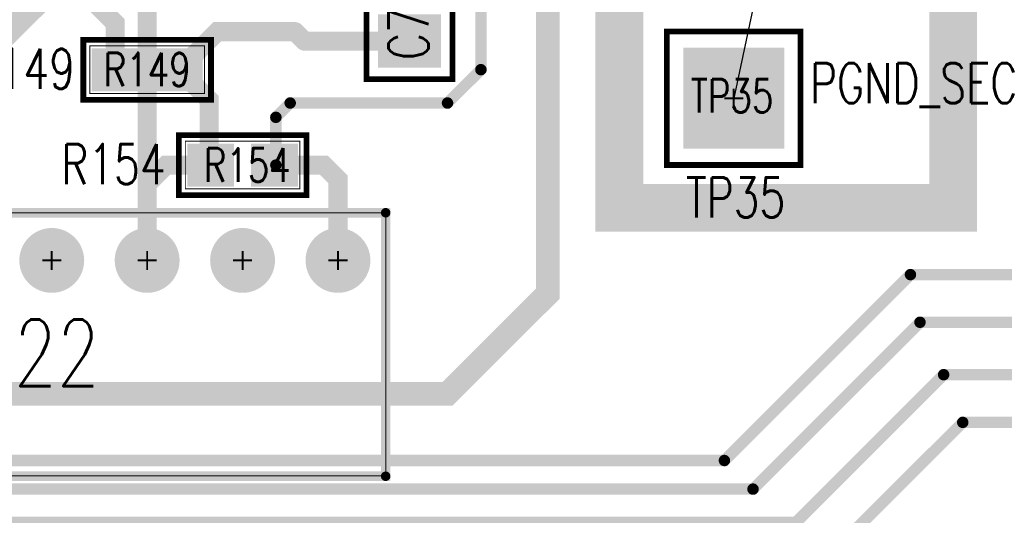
# Model space of a CAD drawing. Extents: x -7.2 to 18.3, y -5.6 to 10.9.
# Tile 97 of 112: x 9.227 to 10.259, y 2.038 to 2.557. Entities that reach past the tile are written whole.
import ezdxf
from ezdxf.enums import TextEntityAlignment as Align

# ---------------------------------------------------------------- set-up
doc = ezdxf.new("R2010")
doc.units = 0
for name, pattern in [('SIG_156', [2, 1, 1]), ('SIG_163', [2, 1, 1]), ('SIG_164', [2, 1, 1]), ('SIG_17', [2, 1, 1]), ('SIG_19', [2, 1, 1]), ('SIG_197', [2, 1, 1]), ('SIG_199', [2, 1, 1]), ('SIG_203', [2, 1, 1]), ('SIG_7', [2, 1, 1]), ('SIG_92', [2, 1, 1])]:
    doc.linetypes.add(name, pattern=pattern)
for name, color, linetype in [('2D_LINE_02', 112, 'CONTINUOUS'), ('DRIL_NPLTE_THRU_01', 16, 'CONTINUOUS'), ('DRIL_NPLTE_THRU_03', 146, 'CONTINUOUS'), ('DRIL_NPLTE_THRU_04', 176, 'CONTINUOUS'), ('DRIL_PLTE_THRU_01', 16, 'CONTINUOUS'), ('DRIL_PLTE_THRU_03', 146, 'CONTINUOUS'), ('DRIL_PLTE_THRU_04', 176, 'CONTINUOUS'), ('DRIL_SYMBOL', 254, 'CONTINUOUS'), ('LINK_00', 2, 'CONTINUOUS'), ('PADS_BOT', 5, 'CONTINUOUS'), ('PADS_INNER', 1, 'CONTINUOUS'), ('PADS_TOP', 1, 'CONTINUOUS'), ('PADS_XR_131', 3, 'CONTINUOUS'), ('PADS_XR_132', 6, 'CONTINUOUS'), ('PADS_XR_133', 254, 'CONTINUOUS'), ('PART_NAME_123', 255, 'CONTINUOUS'), ('PART_NAME_129', 2, 'CONTINUOUS'), ('PART_TOP_2DLINE_123', 255, 'CONTINUOUS'), ('PART_TOP_2DLINE_129', 2, 'CONTINUOUS'), ('TEXT_123', 255, 'CONTINUOUS'), ('TRACE_01', 1, 'CONTINUOUS'), ('TRACE_03', 130, 'CONTINUOUS'), ('TRACE_04', 5, 'CONTINUOUS')]:
    doc.layers.add(name, color=color, linetype=linetype)
doc.styles.add('W0$001', font='simplex', dxfattribs={"width": 0.75})
doc.styles.add('W0$006', font='simplex', dxfattribs={"width": 0.75})

# ---------------------------------------------------------------- blocks, each defined once
blk = doc.blocks.new('SMOOTH_0$05')
at = {"const_width": 0.025}
blk.add_lwpolyline([(-0.0125, 0, 1), (0.0125, 0, 1)], format="xyb", close=True, dxfattribs=at)
blk = doc.blocks.new('DRAWING_290')
at = {"layer": '2D_LINE_02', "const_width": 0.05}
blk.add_lwpolyline([(2.745, -2.245), (5.495, -2.245), (5.495, -2.25), (4.275, -2.25), (4.275, -2.865), (5.6669, -2.865), (5.7669, -2.965), (5.7669, -3.11), (6.05, -3.11), (6.05, -3.47), (5.37, -3.47), (5.37, -4.745), (6.075, -4.745), (6.075, -5.44), (5.725, -5.44), (5.725, -5.15), (4.49, -5.15), (4.49, -4.99), (1.44, -4.99)], dxfattribs=at)
at = {"layer": '2D_LINE_02'}
for p in [(5.725, -5.44), (6.075, -5.44)]:
    blk.add_blockref('SMOOTH_0$05', p, dxfattribs=at)
blk = doc.blocks.new('SMOOTH_0$006')
at = {"const_width": 0.003}
blk.add_lwpolyline([(-0.0015, 0, 1), (0.0015, 0, 1)], format="xyb", close=True, dxfattribs=at)
blk = doc.blocks.new('SMOOTH_0$001')
at = {"const_width": 0.0005}
blk.add_lwpolyline([(-0.00025, 0, 1), (0.00025, 0, 1)], format="xyb", close=True, dxfattribs=at)
blk = doc.blocks.new('PART_BODY_TOP_334')
at = {"layer": 'PART_TOP_2DLINE_123', "const_width": 0.006}
blk.add_lwpolyline([(0.085, 0.045), (0.085, -0.045), (-0.085, -0.045), (-0.085, 0.045)], close=True, dxfattribs=at)
at = {"layer": 'PART_TOP_2DLINE_129', "const_width": 0.001}
blk.add_lwpolyline([(0.085, 0.045), (0.085, -0.045), (-0.085, -0.045), (-0.085, 0.045)], close=True, dxfattribs=at)
at = {"layer": 'PART_TOP_2DLINE_123'}
for p in [(-0.085, 0.045), (0.085, 0.045), (-0.085, -0.045), (0.085, -0.045)]:
    blk.add_blockref('SMOOTH_0$006', p, dxfattribs=at)
at = {"layer": 'PART_TOP_2DLINE_129'}
for p in [(-0.085, 0.045), (0.085, 0.045), (-0.085, -0.045), (0.085, -0.045)]:
    blk.add_blockref('SMOOTH_0$001', p, dxfattribs=at)
blk = doc.blocks.new('DRIL_HOLE_0')
blk.add_lwpolyline([(0, 0, 1), (0, 0, 1)], format="xyb", close=True)
blk = doc.blocks.new('PAD_1')
blk.add_lwpolyline([(0, 0, 1), (0, 0, 1)], format="xyb", close=True)
blk = doc.blocks.new('PAD_37')
at = {"const_width": 0.056}
blk.add_lwpolyline([(-0.033, 0), (0.033, 0)], dxfattribs=at)
blk = doc.blocks.new('PAD_38')
at = {"const_width": 0.05}
blk.add_lwpolyline([(-0.03, 0), (0.03, 0)], dxfattribs=at)
blk = doc.blocks.new('STK_TOP_10')
at = {"layer": 'DRIL_NPLTE_THRU_01'}
blk.add_blockref('DRIL_HOLE_0', (0, 0), dxfattribs=at)
at = {"layer": 'DRIL_NPLTE_THRU_03'}
blk.add_blockref('DRIL_HOLE_0', (0, 0), dxfattribs=at)
at = {"layer": 'DRIL_NPLTE_THRU_04'}
blk.add_blockref('DRIL_HOLE_0', (0, 0), dxfattribs=at)
at = {"layer": 'PADS_BOT'}
blk.add_blockref('PAD_1', (0, 0), dxfattribs=at)
at = {"layer": 'PADS_INNER'}
blk.add_blockref('PAD_1', (0, 0), dxfattribs=at)
at = {"layer": 'PADS_TOP', "rotation": 90}
blk.add_blockref('PAD_38', (0, 0), dxfattribs=at)
at = {"layer": 'PADS_XR_131', "rotation": 90}
blk.add_blockref('PAD_37', (0, 0), dxfattribs=at)
at = {"layer": 'PADS_XR_133', "rotation": 90}
blk.add_blockref('PAD_38', (0, 0), dxfattribs=at)
blk = doc.blocks.new('SYM_TOP_7')
for name, p in [('STK_TOP_10', (-0.045, 0)), ('STK_TOP_10', (0.045, 0)), ('PART_BODY_TOP_334', (0, 0))]:
    blk.add_blockref(name, p)
blk = doc.blocks.new('PART_TOP_119')
blk.add_blockref('SYM_TOP_7', (0, 0))
at = {"layer": 'PART_NAME_123', "style": 'W0$006', "width": 0.75}
blk.add_text('C74', height=0.042, dxfattribs=at).set_placement((0.1151, -0.0299))
at = {"layer": 'PART_NAME_129', "style": 'W0$001', "width": 0.75}
blk.add_text('C74', height=0.042, dxfattribs=at).set_placement((-0.065, -0.02))
blk = doc.blocks.new('PART_BODY_TOP_346')
at = {"layer": 'PART_TOP_2DLINE_123', "const_width": 0.006}
blk.add_lwpolyline([(-0.0669, -0.0315), (0.0669, -0.0315), (0.0669, 0.0315), (-0.0669, 0.0315)], close=True, dxfattribs=at)
at = {"layer": 'PART_TOP_2DLINE_129', "const_width": 0.001}
blk.add_lwpolyline([(-0.06, -0.025), (0.06, -0.025), (0.06, 0.025), (-0.06, 0.025)], close=True, dxfattribs=at)
at = {"layer": 'PART_TOP_2DLINE_123'}
for p in [(-0.0669, 0.0315), (0.0669, 0.0315), (-0.0669, -0.0315), (0.0669, -0.0315)]:
    blk.add_blockref('SMOOTH_0$006', p, dxfattribs=at)
at = {"layer": 'PART_TOP_2DLINE_129'}
for p in [(-0.06, 0.025), (0.06, 0.025), (-0.06, -0.025), (0.06, -0.025)]:
    blk.add_blockref('SMOOTH_0$001', p, dxfattribs=at)
blk = doc.blocks.new('PAD_46')
at = {"const_width": 0.045}
blk.add_lwpolyline([(-0.0245, 0), (0.0245, 0)], dxfattribs=at)
blk = doc.blocks.new('PAD_47')
at = {"const_width": 0.039}
blk.add_lwpolyline([(-0.0215, 0), (0.0215, 0)], dxfattribs=at)
blk = doc.blocks.new('STK_TOP_14')
at = {"layer": 'DRIL_PLTE_THRU_01'}
blk.add_blockref('DRIL_HOLE_0', (0, 0), dxfattribs=at)
at = {"layer": 'DRIL_PLTE_THRU_03'}
blk.add_blockref('DRIL_HOLE_0', (0, 0), dxfattribs=at)
at = {"layer": 'DRIL_PLTE_THRU_04'}
blk.add_blockref('DRIL_HOLE_0', (0, 0), dxfattribs=at)
at = {"layer": 'PADS_BOT'}
blk.add_blockref('PAD_1', (0, 0), dxfattribs=at)
at = {"layer": 'PADS_INNER'}
blk.add_blockref('PAD_1', (0, 0), dxfattribs=at)
at = {"layer": 'PADS_TOP'}
blk.add_blockref('PAD_47', (0, 0), dxfattribs=at)
at = {"layer": 'PADS_XR_131'}
blk.add_blockref('PAD_46', (0, 0), dxfattribs=at)
at = {"layer": 'PADS_XR_133'}
blk.add_blockref('PAD_47', (0, 0), dxfattribs=at)
blk = doc.blocks.new('SYM_TOP_19')
for name, p in [('PART_BODY_TOP_346', (0, 0)), ('STK_TOP_14', (-0.0335, 0)), ('STK_TOP_14', (0.0335, 0))]:
    blk.add_blockref(name, p)
blk = doc.blocks.new('PART_TOP_250')
blk.add_blockref('SYM_TOP_19', (0, 0))
at = {"layer": 'PART_NAME_123', "style": 'W0$006', "width": 0.75}
blk.add_text('R149', height=0.042, dxfattribs=at).set_placement((-0.185, -0.02))
at = {"layer": 'PART_NAME_129', "style": 'W0$001', "width": 0.75}
blk.add_text('R149', height=0.035, dxfattribs=at).set_placement((0, 0.0003), align=Align.MIDDLE_CENTER)
blk = doc.blocks.new('PART_TOP_251')
blk.add_blockref('SYM_TOP_19', (0, 0))
at = {"layer": 'PART_NAME_123', "style": 'W0$006', "width": 0.75}
blk.add_text('R154', height=0.042, rotation=180, dxfattribs=at).set_placement((0.19, 0.02))
at = {"layer": 'PART_NAME_129', "style": 'W0$001', "width": 0.75}
blk.add_text('R154', height=0.035, rotation=180, dxfattribs=at).set_placement((-0.0049, -0.0001), align=Align.MIDDLE_CENTER)
blk = doc.blocks.new('PART_BODY_TOP_366')
at = {"layer": 'PART_TOP_2DLINE_123', "const_width": 0.006}
blk.add_lwpolyline([(-0.07, -0.07), (-0.07, 0.07), (0.07, 0.07), (0.07, -0.07)], close=True, dxfattribs=at)
at = {"layer": 'PART_TOP_2DLINE_129', "const_width": 0.001}
blk.add_lwpolyline([(-0.07, -0.07), (-0.07, 0.07), (0.07, 0.07), (0.07, -0.07)], close=True, dxfattribs=at)
at = {"layer": 'PART_TOP_2DLINE_123'}
for p in [(-0.07, 0.07), (0.07, 0.07), (-0.07, -0.07), (0.07, -0.07)]:
    blk.add_blockref('SMOOTH_0$006', p, dxfattribs=at)
at = {"layer": 'PART_TOP_2DLINE_129'}
for p in [(-0.07, 0.07), (0.07, 0.07), (-0.07, -0.07), (0.07, -0.07)]:
    blk.add_blockref('SMOOTH_0$001', p, dxfattribs=at)
blk = doc.blocks.new('DRIL_SYMBOL_0$063')
at = {"layer": 'DRIL_SYMBOL', "const_width": 0.002}
for points in [[(0, -0.01), (0, 0.01)], [(-0.01, 0), (0.01, 0)]]:
    blk.add_lwpolyline(points, dxfattribs=at)
blk = doc.blocks.new('DRIL_HOLE_0$063')
at = {"const_width": 0.0315}
blk.add_lwpolyline([(-0.01575, 0, 1), (0.01575, 0, 1)], format="xyb", close=True, dxfattribs=at)
blk.add_blockref('DRIL_SYMBOL_0$063', (0, 0))
blk = doc.blocks.new('PAD_79')
at = {"const_width": 0.1}
blk.add_lwpolyline([(-0.05, 0), (0.05, 0)], dxfattribs=at)
blk = doc.blocks.new('PAD_80')
at = {"const_width": 0.106}
blk.add_lwpolyline([(-0.053, 0), (0.053, 0)], dxfattribs=at)
blk = doc.blocks.new('STK_TOP_47')
at = {"layer": 'DRIL_PLTE_THRU_01'}
blk.add_blockref('DRIL_HOLE_0$063', (0, 0), dxfattribs=at)
at = {"layer": 'DRIL_PLTE_THRU_03'}
blk.add_blockref('DRIL_HOLE_0$063', (0, 0), dxfattribs=at)
at = {"layer": 'DRIL_PLTE_THRU_04'}
blk.add_blockref('DRIL_HOLE_0$063', (0, 0), dxfattribs=at)
at = {"layer": 'PADS_BOT'}
blk.add_blockref('PAD_79', (0, 0), dxfattribs=at)
at = {"layer": 'PADS_INNER'}
blk.add_blockref('PAD_79', (0, 0), dxfattribs=at)
at = {"layer": 'PADS_TOP'}
blk.add_blockref('PAD_79', (0, 0), dxfattribs=at)
at = {"layer": 'PADS_XR_131'}
blk.add_blockref('PAD_80', (0, 0), dxfattribs=at)
at = {"layer": 'PADS_XR_132'}
blk.add_blockref('PAD_80', (0, 0), dxfattribs=at)
blk = doc.blocks.new('SYM_TOP_39')
for name in ['PART_BODY_TOP_366', 'STK_TOP_47']:
    blk.add_blockref(name, (0, 0))
blk = doc.blocks.new('PART_TOP_448')
blk.add_blockref('SYM_TOP_39', (0, 0))
at = {"layer": 'PART_NAME_123', "style": 'W0$006', "width": 0.75}
blk.add_text('TP35', height=0.042, dxfattribs=at).set_placement((-0.05, -0.125))
at = {"layer": 'PART_NAME_129', "style": 'W0$001', "width": 0.75}
blk.add_text('TP35', height=0.035, dxfattribs=at).set_placement((-0.0451, -0.0149))
blk = doc.blocks.new('SMOOTH_0$01')
at = {"const_width": 0.005}
blk.add_lwpolyline([(-0.0025, 0, 1), (0.0025, 0, 1)], format="xyb", close=True, dxfattribs=at)
blk = doc.blocks.new('PART_BODY_TOP_430')
at = {"layer": 'PART_TOP_2DLINE_123', "const_width": 0.01}
blk.add_lwpolyline([(-0.05, -0.226), (-0.05, 0.05), (0.65, 0.05), (0.65, -0.2264), (-0.05, -0.2264)], dxfattribs=at)
at = {"layer": 'PART_TOP_2DLINE_129', "const_width": 0.001}
blk.add_lwpolyline([(-0.05, -0.226), (-0.05, 0.05), (0.65, 0.05), (0.65, -0.226), (-0.05, -0.226)], dxfattribs=at)
at = {"layer": 'PART_TOP_2DLINE_123'}
for p in [(-0.05, 0.05), (0.65, 0.05), (-0.05, -0.226), (-0.05, -0.2264), (0.65, -0.2264)]:
    blk.add_blockref('SMOOTH_0$01', p, dxfattribs=at)
at = {"layer": 'PART_TOP_2DLINE_129'}
for p in [(-0.05, 0.05), (0.65, 0.05), (-0.05, -0.226), (-0.05, -0.226), (0.65, -0.226)]:
    blk.add_blockref('SMOOTH_0$001', p, dxfattribs=at)
blk = doc.blocks.new('DRIL_SYMBOL_0$042')
at = {"layer": 'DRIL_SYMBOL', "const_width": 0.002}
for points in [[(0, -0.01), (0, 0.01)], [(-0.01, 0), (0.01, 0)]]:
    blk.add_lwpolyline(points, dxfattribs=at)
blk = doc.blocks.new('DRIL_HOLE_0$042')
at = {"const_width": 0.021}
blk.add_lwpolyline([(-0.0105, 0, 1), (0.0105, 0, 1)], format="xyb", close=True, dxfattribs=at)
blk.add_blockref('DRIL_SYMBOL_0$042', (0, 0))
blk = doc.blocks.new('PAD_39')
at = {"const_width": 0.031}
blk.add_lwpolyline([(0, -0.0155, 1), (0, 0.0155, 1)], format="xyb", close=True, dxfattribs=at)
blk = doc.blocks.new('PAD_40')
at = {"const_width": 0.062}
blk.add_lwpolyline([(-0.031, 0), (0.031, 0)], dxfattribs=at)
blk = doc.blocks.new('PAD_41')
at = {"const_width": 0.068}
blk.add_lwpolyline([(-0.034, 0), (0.034, 0)], dxfattribs=at)
blk = doc.blocks.new('STK_TOP_15')
at = {"layer": 'DRIL_PLTE_THRU_01'}
blk.add_blockref('DRIL_HOLE_0$042', (0, 0), dxfattribs=at)
at = {"layer": 'DRIL_PLTE_THRU_03'}
blk.add_blockref('DRIL_HOLE_0$042', (0, 0), dxfattribs=at)
at = {"layer": 'DRIL_PLTE_THRU_04'}
blk.add_blockref('DRIL_HOLE_0$042', (0, 0), dxfattribs=at)
at = {"layer": 'PADS_BOT'}
blk.add_blockref('PAD_40', (0, 0), dxfattribs=at)
at = {"layer": 'PADS_INNER'}
blk.add_blockref('PAD_39', (0, 0), dxfattribs=at)
at = {"layer": 'PADS_TOP'}
blk.add_blockref('PAD_40', (0, 0), dxfattribs=at)
at = {"layer": 'PADS_XR_131'}
blk.add_blockref('PAD_41', (0, 0), dxfattribs=at)
at = {"layer": 'PADS_XR_132'}
blk.add_blockref('PAD_41', (0, 0), dxfattribs=at)
blk = doc.blocks.new('PAD_43')
at = {"const_width": 0.034}
blk.add_lwpolyline([(0, -0.017, 1), (0, 0.017, 1)], format="xyb", close=True, dxfattribs=at)
blk = doc.blocks.new('STK_TOP_16')
at = {"layer": 'DRIL_PLTE_THRU_01'}
blk.add_blockref('DRIL_HOLE_0$042', (0, 0), dxfattribs=at)
at = {"layer": 'DRIL_PLTE_THRU_03'}
blk.add_blockref('DRIL_HOLE_0$042', (0, 0), dxfattribs=at)
at = {"layer": 'DRIL_PLTE_THRU_04'}
blk.add_blockref('DRIL_HOLE_0$042', (0, 0), dxfattribs=at)
at = {"layer": 'PADS_BOT'}
blk.add_blockref('PAD_39', (0, 0), dxfattribs=at)
at = {"layer": 'PADS_INNER'}
blk.add_blockref('PAD_39', (0, 0), dxfattribs=at)
at = {"layer": 'PADS_TOP'}
blk.add_blockref('PAD_39', (0, 0), dxfattribs=at)
at = {"layer": 'PADS_XR_131'}
blk.add_blockref('PAD_43', (0, 0), dxfattribs=at)
at = {"layer": 'PADS_XR_132'}
blk.add_blockref('PAD_43', (0, 0), dxfattribs=at)
blk = doc.blocks.new('SYM_TOP_103')
for name, p in [('PART_BODY_TOP_430', (0, 0)), ('STK_TOP_15', (0, 0)), ('STK_TOP_16', (0.1, 0)), ('STK_TOP_16', (0.2, 0)), ('STK_TOP_16', (0.3, 0)), ('STK_TOP_16', (0.4, 0)), ('STK_TOP_16', (0.5, 0)), ('STK_TOP_16', (0.6, 0))]:
    blk.add_blockref(name, p)
blk = doc.blocks.new('PART_TOP_589')
blk.add_blockref('SYM_TOP_103', (0, 0))
at = {"layer": 'PART_NAME_123', "style": 'W0$006', "width": 0.75}
blk.add_text('U22', height=0.042, dxfattribs=at).set_placement((-0.0242, -0.2939))
at = {"layer": 'PART_NAME_129', "style": 'W0$001', "width": 0.75}
blk.add_text('U22', height=0.07, dxfattribs=at).set_placement((0.2108, -0.1319))
blk = doc.blocks.new('SMOOTH_0$025')
at = {"const_width": 0.0125}
blk.add_lwpolyline([(-0.00625, 0, 1), (0.00625, 0, 1)], format="xyb", close=True, dxfattribs=at)
blk = doc.blocks.new('SMOOTH_0$02')
at = {"const_width": 0.01}
blk.add_lwpolyline([(-0.005, 0, 1), (0.005, 0, 1)], format="xyb", close=True, dxfattribs=at)
blk = doc.blocks.new('TRACE_1664')
at = {"layer": 'TRACE_01', "linetype": 'SIG_92', "const_width": 0.02}
blk.add_lwpolyline([(9.3267, 2.5049), (9.3267, 2.5539), (9.3102, 2.5704), (9.3102, 2.6214)], dxfattribs=at)
at = {"layer": 'TRACE_01'}
for p in [(9.3102, 2.6214), (9.3102, 2.5704), (9.3267, 2.5539), (9.3267, 2.5049)]:
    blk.add_blockref('SMOOTH_0$02', p, dxfattribs=at)
blk = doc.blocks.new('SMOOTH_0$012')
at = {"const_width": 0.006}
blk.add_lwpolyline([(-0.003, 0, 1), (0.003, 0, 1)], format="xyb", close=True, dxfattribs=at)

msp = doc.modelspace()

# ---------------------------------------------------------------- linework, layer by layer
at = {"layer": 'LINK_00', "linetype": 'SIG_7'}
msp.add_line((10.0302, 2.7349), (9.975, 2.475), dxfattribs=at)
at = {"layer": 'TRACE_01', "linetype": 'SIG_156'}
for points, const_width in [([(9.4951, 2.4049), (9.4951, 2.455), (9.5101, 2.47), (9.675, 2.47), (9.71, 2.505), (9.71, 2.58), (9.7101, 2.58)], 0.012), ([(9.4951, 2.4049), (9.4937, 2.4049)], 0.02), ([(9.5602, 2.3049), (9.5602, 2.3899), (9.5452, 2.4049), (9.4951, 2.4049)], 0.02)]:
    msp.add_lwpolyline(points, dxfattribs=dict(at, const_width=const_width))
at = {"layer": 'TRACE_01', "linetype": 'SIG_203', "const_width": 0.02}
for points in [[(9.3937, 2.5049), (9.4337, 2.5449), (9.5152, 2.5449)], [(9.5252, 2.5349), (9.5152, 2.5449)], [(9.5252, 2.5349), (9.6351, 2.535)], [(9.4267, 2.4049), (9.4252, 2.4064), (9.4252, 2.4734), (9.3937, 2.5049)], [(9.3602, 2.3049), (9.3602, 2.3849), (9.3802, 2.4049), (9.4267, 2.4049)]]:
    msp.add_lwpolyline(points, dxfattribs=at)
at = {"layer": 'TRACE_03', "linetype": 'SIG_19', "const_width": 0.025}
msp.add_lwpolyline([(8.9602, 2.3049), (8.9602, 2.4549), (9.0202, 2.5149), (9.1852, 2.5149), (9.4152, 2.7449), (9.595, 2.7449), (9.8352, 2.9851), (9.8352, 4.5699), (10.0552, 4.7899), (10.0552, 4.9749)], dxfattribs=at)
at = {"layer": 'TRACE_03', "linetype": 'SIG_17', "const_width": 0.025}
msp.add_lwpolyline([(8.9851, 2.165), (9.6751, 2.165), (9.7801, 2.27), (9.7801, 2.6699), (10.0152, 2.905), (10.0152, 3.035), (10.1101, 3.1299), (10.3702, 3.1299)], dxfattribs=at)
at = {"layer": 'TRACE_04', "linetype": 'SIG_203', "const_width": 0.02}
msp.add_lwpolyline([(9.3602, 2.3049), (9.3602, 2.7999), (9.4152, 2.8549), (9.6902, 2.8549), (9.7302, 2.8949), (9.7302, 3.0949)], dxfattribs=at)
at = {"layer": 'TRACE_04', "linetype": 'SIG_199', "const_width": 0.012}
msp.add_lwpolyline([(5.7401, 2.075), (5.9101, 2.075), (5.9801, 2.145), (7.1851, 2.145), (7.2401, 2.2), (7.8001, 2.2), (7.9051, 2.095), (9.9652, 2.095), (10.1602, 2.29), (10.7601, 2.29)], dxfattribs=at)
at = {"layer": 'TRACE_04', "linetype": 'SIG_164', "const_width": 0.012}
msp.add_lwpolyline([(6.3251, 2.045), (7.1302, 2.045), (7.2552, 2.17), (7.7851, 2.17), (7.8901, 2.065), (9.9952, 2.065), (10.1702, 2.24), (10.8152, 2.24)], dxfattribs=at)
at = {"layer": 'TRACE_04', "linetype": 'SIG_163', "const_width": 0.012}
msp.add_lwpolyline([(6.3451, 1.985), (6.3452, 1.9849), (6.4401, 1.9849), (6.4702, 2.0149), (7.1451, 2.0149), (7.2701, 2.14), (7.7651, 2.14), (7.8751, 2.03), (10.04, 2.03), (10.195, 2.185), (10.5452, 2.185)], dxfattribs=at)
at = {"layer": 'TRACE_04', "linetype": 'SIG_197', "const_width": 0.012}
msp.add_lwpolyline([(5.8701, 1.9349), (6.4601, 1.9349), (6.5052, 1.98), (7.1551, 1.98), (7.2851, 2.11), (7.7501, 2.11), (7.8702, 1.9899), (10.0699, 1.9899), (10.215, 2.135), (10.6402, 2.135)], dxfattribs=at)

# ---------------------------------------------------------------- block references
for name, p in [('DRAWING_290', (4.1301, 7.8)), ('TRACE_1664', (0, 0)), ('PART_TOP_250', (9.3602, 2.5049)), ('PART_TOP_448', (9.975, 2.475)), ('PART_TOP_589', (8.9602, 2.3049))]:
    msp.add_blockref(name, p)
for name, p, rotation in [('PART_TOP_119', (9.6351, 2.58), 90), ('PART_TOP_251', (9.4602, 2.4049), 180)]:
    msp.add_blockref(name, p, dxfattribs=dict(rotation=rotation))
at = {"layer": 'TRACE_01'}
for name, p in [('SMOOTH_0$02', (9.4337, 2.5449)), ('SMOOTH_0$02', (9.5152, 2.5449)), ('SMOOTH_0$02', (9.5152, 2.5449)), ('SMOOTH_0$02', (9.5252, 2.5349)), ('SMOOTH_0$02', (9.5252, 2.5349)), ('SMOOTH_0$02', (9.6351, 2.535)), ('SMOOTH_0$02', (9.3937, 2.5049)), ('SMOOTH_0$02', (9.3937, 2.5049)), ('SMOOTH_0$012', (9.71, 2.505)), ('SMOOTH_0$02', (9.4252, 2.4734)), ('SMOOTH_0$012', (9.5101, 2.47)), ('SMOOTH_0$012', (9.675, 2.47)), ('SMOOTH_0$012', (9.4951, 2.455)), ('SMOOTH_0$02', (9.3802, 2.4049)), ('SMOOTH_0$02', (9.4252, 2.4064)), ('SMOOTH_0$02', (9.4267, 2.4049)), ('SMOOTH_0$02', (9.4267, 2.4049)), ('SMOOTH_0$02', (9.4937, 2.4049)), ('SMOOTH_0$02', (9.4951, 2.4049)), ('SMOOTH_0$02', (9.4951, 2.4049)), ('SMOOTH_0$02', (9.5452, 2.4049)), ('SMOOTH_0$012', (9.4951, 2.4049)), ('SMOOTH_0$02', (9.3602, 2.3849)), ('SMOOTH_0$02', (9.5602, 2.3899)), ('SMOOTH_0$02', (9.3602, 2.3049)), ('SMOOTH_0$02', (9.5602, 2.3049))]:
    msp.add_blockref(name, p, dxfattribs=at)
at = {"layer": 'TRACE_03'}
for p in [(9.7801, 2.27), (9.6751, 2.165)]:
    msp.add_blockref('SMOOTH_0$025', p, dxfattribs=at)
at = {"layer": 'TRACE_04'}
for name, p in [('SMOOTH_0$02', (9.3602, 2.3049)), ('SMOOTH_0$012', (10.1602, 2.29)), ('SMOOTH_0$012', (10.1702, 2.24)), ('SMOOTH_0$012', (10.195, 2.185)), ('SMOOTH_0$012', (10.215, 2.135)), ('SMOOTH_0$012', (9.9652, 2.095)), ('SMOOTH_0$012', (9.9952, 2.065))]:
    msp.add_blockref(name, p, dxfattribs=at)

# ---------------------------------------------------------------- texts
at = {"layer": 'TEXT_123', "style": 'W0$006', "width": 0.75}
msp.add_text('PGND_SEC', height=0.042, dxfattribs=at).set_placement((10.055, 2.47))

doc.saveas('drawing.dxf')
